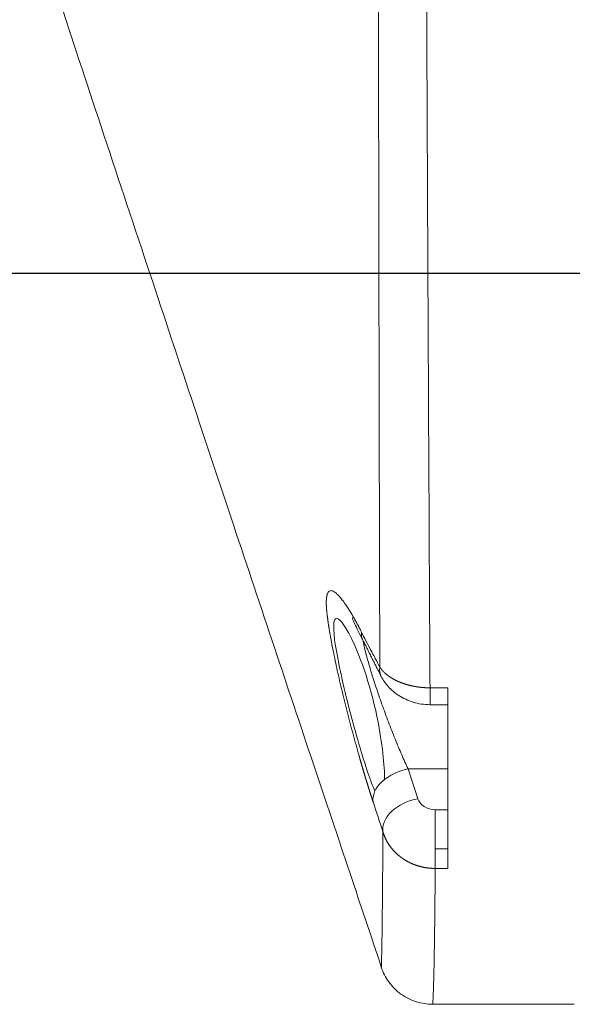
# Model space of a CAD drawing. Header units: millimetres. Extents: x 35469 to 44263, y -24881 to -16268.
# Tile 115 of 231: x 42759 to 42790, y -24133 to -24078. Entities that reach past the tile are written whole.
import ezdxf

# ---------------------------------------------------------------- set-up
doc = ezdxf.new("R2010")
doc.units = ezdxf.units.MM
doc.header["$LTSCALE"] = 0.3175
doc.layers.add('1轮廓实线层', color=7, linetype='Continuous', lineweight=18)
doc.layers.add('7标注层', color=4, linetype='Continuous', lineweight=13)
doc.styles.add('PC_TEXTSTYLE', font='ISOCP.SHX', dxfattribs={"width": 0.707, "bigfont": 'GBCBIG.SHX'})
doc.dimstyles.new('GB_LINEAR', dxfattribs={"dimtxt": 3.5, "dimasz": 3.5, "dimexe": 1, "dimexo": 0, "dimgap": 1.5, "dimtad": 1, "dimdsep": 46, "dimtxsty": 'PC_TEXTSTYLE', "dimcen": 0, "dimclrd": 256, "dimclrt": 3, "dimadec": 0, "dimazin": 2, "dimtp": 0.1, "dimtm": 0.1, "dimtfac": 0.71, "dimtdec": 3, "dimtmove": 0, "dimatfit": 3, "dimfxl": 1, "dimtfill": 1, "dimarcsym": 0})

# ---------------------------------------------------------------- blocks, each defined once
blk = doc.blocks.new('*D77')
at = {"layer": '7标注层', "color": 0, "lineweight": -2, "transparency": 16777216}
for p, q in [((42820.397, -23967.234), (42711.054, -23967.234)), ((42820.397, -24092.234), (42711.054, -24092.234))]:
    blk.add_line(p, q, dxfattribs=at)
at = {"layer": '7标注层', "lineweight": -2, "transparency": 16777216}
blk.add_line((42718.054, -24067.734), (42718.054, -23991.734), dxfattribs=at)
at = {"layer": '7标注层', "transparency": 16777216}
for points in [[(42722.137, -23991.734), (42713.971, -23991.734), (42718.054, -23967.234)], [(42713.971, -24067.734), (42722.137, -24067.734), (42718.054, -24092.234)]]:
    blk.add_solid(points, dxfattribs=at)
at = {"layer": 'Defpoints', "color": 0, "transparency": 16777216}
for p in [(42718.054, -23967.234), (42820.397, -23967.234), (42820.397, -24092.234)]:
    blk.add_point(p, dxfattribs=at)
at = {"layer": '7标注层', "color": 3, "transparency": 16777216, "insert": (42695.304, -24029.734), "char_height": 24.5, "attachment_point": 5, "rotation": 90, "style": 'PC_TEXTSTYLE', "bg_fill": 3, "box_fill_scale": 1.1, "bg_fill_color": 257, "bg_fill_transparency": 0}
blk.add_mtext('125', dxfattribs=at)

msp = doc.modelspace()

# ---------------------------------------------------------------- linework, layer by layer
at = {"layer": '1轮廓实线层'}
for p, q in [((42781.913, -24116.1), (42781.913, -24115.164)), ((42782.897, -24115.164), (42781.913, -24115.164)), ((42781.913, -24116.1), (42782.897, -24116.1)), ((42781.234, -24121.301), (42780.694, -24119.654)), ((42782.897, -24119.654), (42780.694, -24119.654)), ((42782.897, -24121.911), (42782.201, -24121.911)), ((42782.897, -24124.074), (42782.201, -24124.074)), ((42782.201, -24125.159), (42782.897, -24125.159)), ((42782.06, -24132.677), (42782.06, -24132.677))]:
    msp.add_line(p, q, dxfattribs=at)
for centre, major_axis, ratio, start_param, end_param in [((42779.994, -24111.654), (1.803, 0.865), 0.627728, 2.789964, 3.154587), ((42780.985, -24113.615), (-1.772, -0.927), 0.62116, 5.869306, 6.279882), ((42780.694, -24120.988), (-1.899, -0.626), 0.647406, 4.502049, 6.18106), ((42781.234, -24122.635), (-1.901, -0.621), 0.647751, 4.503856, 6.182664)]:
    msp.add_ellipse(centre, major_axis=major_axis, ratio=ratio, start_param=start_param, end_param=end_param, dxfattribs=at)
for points, knots in [([(42779.131, -24114.021), (42779.131, -24113.926), (42779.13, -24113.738), (42779.129, -24113.455), (42779.129, -24113.173), (42779.128, -24112.891), (42779.127, -24112.61), (42779.126, -24112.328), (42779.126, -24112.048), (42779.125, -24111.767), (42779.124, -24111.488), (42779.124, -24111.208), (42779.123, -24110.929), (42779.122, -24110.65), (42779.121, -24110.372), (42779.121, -24110.094), (42779.12, -24109.817), (42779.119, -24109.539), (42779.119, -24109.263), (42779.118, -24108.986), (42779.117, -24108.711), (42779.117, -24108.435), (42779.116, -24108.16), (42779.115, -24107.885), (42779.115, -24107.611), (42779.114, -24107.337), (42779.113, -24107.064), (42779.113, -24106.791), (42779.112, -24106.518), (42779.111, -24106.246), (42779.111, -24105.974), (42779.11, -24105.702), (42779.109, -24105.431), (42779.109, -24105.161), (42779.108, -24104.891), (42779.107, -24104.621), (42779.107, -24104.351), (42779.106, -24104.082), (42779.105, -24103.814), (42779.105, -24103.546), (42779.104, -24103.278), (42779.104, -24103.011), (42779.103, -24102.744), (42779.102, -24102.477), (42779.102, -24102.211), (42779.101, -24101.946), (42779.101, -24101.68), (42779.1, -24101.416), (42779.099, -24101.151), (42779.099, -24100.887), (42779.098, -24100.624), (42779.098, -24100.361), (42779.097, -24100.098), (42779.097, -24099.836), (42779.096, -24099.574), (42779.095, -24099.312), (42779.095, -24099.051), (42779.094, -24098.791), (42779.094, -24098.531), (42779.093, -24098.271), (42779.093, -24098.011), (42779.092, -24097.753), (42779.092, -24097.494), (42779.091, -24097.236), (42779.09, -24096.979), (42779.09, -24096.721), (42779.089, -24096.465), (42779.089, -24096.208), (42779.088, -24095.952), (42779.088, -24095.697), (42779.087, -24095.442), (42779.087, -24095.187), (42779.086, -24094.933), (42779.086, -24094.679), (42779.085, -24094.426), (42779.085, -24094.173), (42779.084, -24093.921), (42779.084, -24093.669), (42779.083, -24093.417), (42779.083, -24093.166), (42779.082, -24092.916), (42779.082, -24092.665), (42779.081, -24092.416), (42779.081, -24092.166), (42779.08, -24091.917), (42779.08, -24091.669), (42779.079, -24091.421), (42779.079, -24091.173), (42779.079, -24090.926), (42779.078, -24090.679), (42779.078, -24090.433), (42779.077, -24090.187), (42779.077, -24089.942), (42779.076, -24089.697), (42779.076, -24089.453), (42779.075, -24089.208), (42779.075, -24088.965), (42779.075, -24088.722), (42779.074, -24088.479), (42779.074, -24088.237), (42779.073, -24087.995), (42779.073, -24087.754), (42779.073, -24087.513), (42779.072, -24087.272), (42779.072, -24087.032), (42779.071, -24086.793), (42779.071, -24086.554), (42779.071, -24086.315), (42779.07, -24086.012), (42779.069, -24085.645), (42779.069, -24085.211), (42779.068, -24084.774), (42779.067, -24084.336), (42779.067, -24083.895), (42779.066, -24083.451), (42779.065, -24083.005), (42779.065, -24082.557), (42779.064, -24082.106), (42779.063, -24081.652), (42779.063, -24081.197), (42779.062, -24080.738), (42779.062, -24080.277), (42779.061, -24079.814), (42779.06, -24079.349), (42779.06, -24078.88), (42779.059, -24078.41), (42779.058, -24077.936), (42779.058, -24077.461), (42779.057, -24076.983), (42779.057, -24076.502), (42779.056, -24076.019), (42779.055, -24075.533), (42779.055, -24075.044), (42779.054, -24074.554), (42779.054, -24074.06), (42779.053, -24073.564), (42779.053, -24073.066), (42779.052, -24072.565), (42779.051, -24072.061), (42779.051, -24071.555), (42779.05, -24071.046), (42779.05, -24070.535), (42779.049, -24070.022), (42779.049, -24069.507), (42779.048, -24068.99), (42779.048, -24068.47), (42779.047, -24067.948), (42779.047, -24067.424), (42779.046, -24066.898), (42779.046, -24066.369), (42779.045, -24065.839), (42779.045, -24065.305), (42779.044, -24064.77), (42779.044, -24064.232), (42779.043, -24063.692), (42779.043, -24063.15), (42779.042, -24062.605), (42779.042, -24062.058), (42779.042, -24061.508), (42779.041, -24060.956), (42779.041, -24060.402), (42779.04, -24059.845), (42779.04, -24059.285), (42779.039, -24058.724), (42779.039, -24058.159), (42779.039, -24057.592), (42779.038, -24057.213), (42779.038, -24057.023)], [0, 0, 0, 0, 0.005195, 0.01038, 0.015555, 0.02072, 0.025875, 0.03102, 0.036156, 0.041282, 0.046398, 0.051504, 0.0566, 0.061686, 0.066763, 0.07183, 0.076887, 0.081934, 0.086972, 0.091999, 0.097017, 0.102026, 0.107024, 0.112013, 0.116992, 0.121961, 0.12692, 0.13187, 0.13681, 0.14174, 0.146661, 0.151572, 0.156473, 0.161364, 0.166246, 0.171118, 0.17598, 0.180833, 0.185676, 0.19051, 0.195333, 0.200147, 0.204952, 0.209746, 0.214532, 0.219307, 0.224073, 0.228829, 0.233576, 0.238313, 0.24304, 0.247758, 0.252466, 0.257164, 0.261853, 0.266532, 0.271202, 0.275862, 0.280513, 0.285154, 0.289785, 0.294407, 0.299019, 0.303622, 0.308215, 0.312798, 0.317372, 0.321937, 0.326491, 0.331037, 0.335573, 0.340099, 0.344616, 0.349123, 0.35362, 0.358109, 0.362587, 0.367056, 0.371516, 0.375966, 0.380406, 0.384838, 0.389259, 0.393671, 0.398074, 0.402467, 0.40685, 0.411224, 0.415589, 0.419944, 0.42429, 0.428626, 0.432953, 0.43727, 0.441578, 0.445876, 0.450165, 0.454444, 0.458714, 0.462975, 0.467226, 0.471467, 0.475699, 0.479922, 0.484135, 0.488339, 0.492533, 0.496718, 0.500894, 0.508453, 0.51605, 0.523684, 0.531356, 0.539065, 0.546812, 0.554596, 0.562418, 0.570278, 0.578175, 0.58611, 0.594082, 0.602093, 0.610141, 0.618226, 0.62635, 0.634511, 0.64271, 0.650947, 0.659222, 0.667535, 0.675886, 0.684275, 0.692702, 0.701167, 0.70967, 0.718211, 0.726791, 0.735408, 0.744064, 0.752758, 0.76149, 0.770253, 0.779047, 0.787873, 0.796731, 0.80562, 0.814541, 0.823494, 0.83248, 0.841498, 0.850549, 0.859632, 0.868749, 0.8779, 0.887083, 0.896301, 0.905553, 0.914839, 0.924159, 0.933514, 0.942905, 0.952331, 0.961792, 0.97129, 0.980823, 0.990393, 1, 1, 1, 1]), ([(42781.913, -24115.164), (42781.912, -24114.967), (42781.911, -24114.77), (42781.905, -24113.706), (42781.9, -24112.836), (42781.877, -24108.477), (42781.858, -24104.959), (42781.835, -24100.522), (42781.831, -24099.632), (42781.822, -24097.85), (42781.817, -24096.957), (42781.804, -24094.275), (42781.795, -24092.48), (42781.769, -24087.078), (42781.753, -24083.451), (42781.731, -24077.975), (42781.724, -24076.143), (42781.714, -24073.387), (42781.711, -24072.466), (42781.704, -24070.623), (42781.701, -24069.699), (42781.686, -24065.125), (42781.674, -24061.452), (42781.664, -24057.755)], [0, 0, 0, 0, 0.010721, 0.010721, 0.057953, 0.057953, 0.246883, 0.246883, 0.294115, 0.294115, 0.341347, 0.341347, 0.435812, 0.435812, 0.624741, 0.624741, 0.719206, 0.719206, 0.766438, 0.766438, 0.81367, 0.81367, 1, 1, 1, 1]), ([(42761.283, -24076.824), (42762.081, -24079.239), (42763.723, -24084.2), (42766.197, -24091.65), (42768.653, -24099.031), (42771.009, -24106.102), (42773.269, -24112.866), (42775.43, -24119.317), (42777.423, -24125.254), (42778.649, -24128.915), (42779.213, -24130.6)], [0, 0, 0, 0, 0.135645, 0.277227, 0.411767, 0.539976, 0.662772, 0.781372, 0.897362, 1, 1, 1, 1]), ([(42776.196, -24110.959), (42776.196, -24110.952), (42776.194, -24110.938), (42776.192, -24110.916), (42776.19, -24110.895), (42776.188, -24110.873), (42776.186, -24110.853), (42776.185, -24110.832), (42776.183, -24110.811), (42776.181, -24110.791), (42776.18, -24110.771), (42776.178, -24110.751), (42776.177, -24110.731), (42776.176, -24110.712), (42776.174, -24110.693), (42776.173, -24110.674), (42776.172, -24110.655), (42776.171, -24110.636), (42776.17, -24110.618), (42776.17, -24110.599), (42776.169, -24110.581), (42776.168, -24110.564), (42776.168, -24110.546), (42776.167, -24110.529), (42776.167, -24110.512), (42776.167, -24110.495), (42776.167, -24110.478), (42776.166, -24110.461), (42776.166, -24110.445), (42776.166, -24110.429), (42776.167, -24110.413), (42776.167, -24110.397), (42776.167, -24110.382), (42776.167, -24110.366), (42776.168, -24110.351), (42776.168, -24110.336), (42776.169, -24110.321), (42776.17, -24110.307), (42776.17, -24110.293), (42776.171, -24110.278), (42776.172, -24110.265), (42776.173, -24110.251), (42776.174, -24110.237), (42776.176, -24110.224), (42776.177, -24110.211), (42776.178, -24110.198), (42776.18, -24110.185), (42776.181, -24110.173), (42776.183, -24110.16), (42776.185, -24110.148), (42776.186, -24110.136), (42776.188, -24110.125), (42776.19, -24110.113), (42776.192, -24110.102), (42776.194, -24110.091), (42776.196, -24110.08), (42776.199, -24110.069), (42776.201, -24110.058), (42776.203, -24110.048), (42776.206, -24110.038), (42776.209, -24110.028), (42776.211, -24110.018), (42776.214, -24110.008), (42776.217, -24109.999), (42776.22, -24109.99), (42776.223, -24109.981), (42776.226, -24109.972), (42776.242, -24109.928), (42776.275, -24109.863), (42776.337, -24109.804), (42776.412, -24109.782), (42776.5, -24109.795), (42776.585, -24109.838), (42776.662, -24109.891), (42776.725, -24109.943), (42776.792, -24110.006), (42776.862, -24110.078), (42776.935, -24110.161), (42777.012, -24110.254), (42777.093, -24110.357), (42777.177, -24110.471), (42777.243, -24110.567), (42777.291, -24110.637), (42777.318, -24110.677), (42777.345, -24110.718), (42777.373, -24110.761), (42777.401, -24110.803), (42777.428, -24110.847), (42777.457, -24110.891), (42777.485, -24110.937), (42777.513, -24110.982), (42777.542, -24111.029), (42777.57, -24111.077), (42777.599, -24111.125), (42777.628, -24111.174), (42777.657, -24111.224), (42777.687, -24111.275), (42777.716, -24111.327), (42777.746, -24111.379), (42777.775, -24111.433), (42777.805, -24111.487), (42777.835, -24111.542), (42777.866, -24111.598), (42777.896, -24111.654), (42777.927, -24111.712), (42777.958, -24111.771), (42777.988, -24111.83), (42778.02, -24111.89), (42778.051, -24111.951), (42778.082, -24112.014), (42778.103, -24112.056), (42778.114, -24112.077)], [0, 0, 0, 0, 0.003852, 0.007698, 0.011541, 0.015379, 0.019213, 0.023043, 0.02687, 0.030692, 0.034511, 0.038327, 0.042139, 0.045948, 0.049754, 0.053558, 0.057359, 0.061157, 0.064953, 0.068746, 0.072538, 0.076327, 0.080115, 0.083901, 0.087686, 0.09147, 0.095252, 0.099033, 0.102813, 0.106592, 0.110371, 0.114149, 0.117927, 0.121705, 0.125482, 0.12926, 0.133038, 0.136816, 0.140595, 0.144374, 0.148154, 0.151935, 0.155717, 0.159501, 0.163285, 0.167071, 0.170859, 0.174648, 0.178439, 0.182233, 0.186028, 0.189825, 0.193625, 0.197427, 0.201232, 0.20504, 0.20885, 0.212664, 0.216481, 0.2203, 0.224124, 0.22795, 0.23178, 0.235614, 0.239452, 0.243294, 0.24714, 0.25099, 0.301063, 0.350739, 0.400243, 0.449816, 0.499697, 0.526825, 0.553986, 0.58122, 0.608565, 0.63606, 0.663744, 0.691655, 0.719831, 0.74831, 0.757008, 0.765689, 0.774356, 0.78301, 0.791653, 0.800286, 0.80891, 0.817529, 0.826142, 0.834752, 0.843361, 0.85197, 0.86058, 0.869195, 0.877814, 0.886441, 0.895076, 0.903722, 0.91238, 0.921051, 0.929738, 0.938443, 0.947166, 0.95591, 0.964676, 0.973467, 0.982283, 0.991127, 1, 1, 1, 1]), ([(42778.763, -24121.485), (42778.76, -24121.475), (42778.753, -24121.455), (42778.743, -24121.425), (42778.733, -24121.395), (42778.723, -24121.364), (42778.713, -24121.334), (42778.703, -24121.303), (42778.693, -24121.273), (42778.683, -24121.242), (42778.673, -24121.211), (42778.663, -24121.18), (42778.653, -24121.148), (42778.643, -24121.117), (42778.633, -24121.086), (42778.623, -24121.054), (42778.613, -24121.023), (42778.603, -24120.991), (42778.593, -24120.959), (42778.583, -24120.927), (42778.572, -24120.895), (42778.562, -24120.863), (42778.552, -24120.83), (42778.542, -24120.798), (42778.532, -24120.765), (42778.521, -24120.733), (42778.511, -24120.7), (42778.501, -24120.667), (42778.49, -24120.634), (42778.48, -24120.601), (42778.47, -24120.567), (42778.459, -24120.534), (42778.449, -24120.501), (42778.439, -24120.467), (42778.428, -24120.433), (42778.418, -24120.399), (42778.408, -24120.366), (42778.397, -24120.331), (42778.387, -24120.297), (42778.376, -24120.263), (42778.366, -24120.229), (42778.355, -24120.194), (42778.345, -24120.16), (42778.334, -24120.125), (42778.324, -24120.09), (42778.313, -24120.055), (42778.303, -24120.02), (42778.292, -24119.985), (42778.281, -24119.949), (42778.271, -24119.914), (42778.26, -24119.878), (42778.25, -24119.843), (42778.239, -24119.807), (42778.228, -24119.771), (42778.218, -24119.735), (42778.207, -24119.699), (42778.196, -24119.663), (42778.185, -24119.627), (42778.175, -24119.59), (42778.164, -24119.553), (42778.153, -24119.517), (42778.142, -24119.48), (42778.132, -24119.443), (42778.121, -24119.406), (42778.11, -24119.369), (42778.099, -24119.332), (42778.088, -24119.294), (42778.077, -24119.257), (42778.066, -24119.219), (42778.056, -24119.181), (42778.045, -24119.144), (42778.034, -24119.106), (42778.023, -24119.068), (42778.012, -24119.029), (42778.001, -24118.991), (42777.99, -24118.953), (42777.927, -24118.734), (42777.814, -24118.332), (42777.652, -24117.741), (42777.493, -24117.148), (42777.338, -24116.553), (42777.188, -24115.955), (42777.042, -24115.36), (42776.904, -24114.775), (42776.776, -24114.209), (42776.657, -24113.663), (42776.57, -24113.238), (42776.508, -24112.925), (42776.468, -24112.716), (42776.43, -24112.512), (42776.395, -24112.314), (42776.361, -24112.122), (42776.338, -24111.978), (42776.322, -24111.879), (42776.313, -24111.823), (42776.304, -24111.768), (42776.296, -24111.713), (42776.287, -24111.66), (42776.279, -24111.607), (42776.272, -24111.555), (42776.264, -24111.504), (42776.257, -24111.454), (42776.25, -24111.405), (42776.244, -24111.356), (42776.238, -24111.309), (42776.231, -24111.262), (42776.226, -24111.216), (42776.22, -24111.171), (42776.215, -24111.127), (42776.21, -24111.084), (42776.205, -24111.041), (42776.201, -24111), (42776.198, -24110.973), (42776.196, -24110.959)], [0, 0, 0, 0, 0.003357, 0.006711, 0.010061, 0.013408, 0.016752, 0.020093, 0.02343, 0.026766, 0.030098, 0.033428, 0.036755, 0.04008, 0.043402, 0.046723, 0.050041, 0.053357, 0.056672, 0.059985, 0.063296, 0.066605, 0.069913, 0.07322, 0.076526, 0.07983, 0.083134, 0.086436, 0.089738, 0.093039, 0.09634, 0.09964, 0.10294, 0.10624, 0.109539, 0.112838, 0.116138, 0.119438, 0.122738, 0.126038, 0.129339, 0.132641, 0.135943, 0.139247, 0.142551, 0.145856, 0.149163, 0.152471, 0.15578, 0.159091, 0.162403, 0.165717, 0.169033, 0.172351, 0.175671, 0.178993, 0.182317, 0.185644, 0.188973, 0.192305, 0.19564, 0.198977, 0.202317, 0.205661, 0.209007, 0.212357, 0.215709, 0.219066, 0.222426, 0.225789, 0.229156, 0.232528, 0.235903, 0.239282, 0.242665, 0.246053, 0.249444, 0.300509, 0.350706, 0.400417, 0.450028, 0.499917, 0.550789, 0.600807, 0.650358, 0.699831, 0.74961, 0.770624, 0.79155, 0.812417, 0.833253, 0.854088, 0.874951, 0.881474, 0.887964, 0.894422, 0.900847, 0.907241, 0.913605, 0.919939, 0.926245, 0.932522, 0.938773, 0.944998, 0.951198, 0.957373, 0.963525, 0.969655, 0.975763, 0.98185, 0.987918, 0.993968, 1, 1, 1, 1]), ([(42778.861, -24120.881), (42778.748, -24120.634), (42778.618, -24120.291), (42778.165, -24118.958), (42777.791, -24117.682), (42777.127, -24115.109), (42776.835, -24113.796), (42776.526, -24111.888), (42776.538, -24111.323), (42776.933, -24111.318), (42777.306, -24111.858), (42778.111, -24113.634), (42778.538, -24114.873), (42779.154, -24117.476), (42779.335, -24118.813), (42779.391, -24119.942), (42779.396, -24120.093), (42779.397, -24120.233)], [0, 0, 0, 0, 0.069652, 0.069652, 0.220468, 0.220468, 0.371285, 0.371285, 0.522101, 0.522101, 0.672917, 0.672917, 0.823733, 0.823733, 0.97455, 0.97455, 1, 1, 1, 1]), ([(42777.63, -24111.283), (42777.628, -24111.286), (42777.603, -24111.331), (42777.734, -24111.605), (42777.994, -24112.148), (42778.197, -24112.534)], [0, 0, 0, 0, 0.032538, 0.472225, 1, 1, 1, 1]), ([(42778.811, -24113.412), (42778.802, -24113.394), (42778.792, -24113.376), (42778.771, -24113.338), (42778.76, -24113.318), (42778.705, -24113.217), (42778.661, -24113.136), (42778.444, -24112.73), (42778.277, -24112.404), (42778.114, -24112.077)], [0, 0, 0, 0, 0.040538, 0.040538, 0.086226, 0.086226, 0.268981, 0.268981, 1, 1, 1, 1]), ([(42780.694, -24119.654), (42780.581, -24119.409), (42780.464, -24119.148), (42780.285, -24118.731), (42780.225, -24118.589), (42780.103, -24118.295), (42780.04, -24118.144), (42779.855, -24117.685), (42779.732, -24117.372), (42779.489, -24116.734), (42779.367, -24116.405), (42779.135, -24115.757), (42779.024, -24115.436), (42778.866, -24114.961), (42778.815, -24114.802), (42778.716, -24114.492), (42778.669, -24114.34), (42778.536, -24113.895), (42778.455, -24113.613), (42778.35, -24113.211), (42778.318, -24113.081), (42778.259, -24112.835), (42778.233, -24112.718), (42778.207, -24112.59), (42778.203, -24112.574), (42778.2, -24112.558)], [0, 0, 0, 0, 0.123858, 0.123858, 0.185788, 0.185788, 0.247717, 0.247717, 0.371575, 0.371575, 0.495434, 0.495434, 0.619292, 0.619292, 0.681221, 0.681221, 0.743151, 0.743151, 0.867009, 0.867009, 0.928938, 0.928938, 0.990867, 0.990867, 1, 1, 1, 1]), ([(42779.131, -24114.021), (42779.047, -24113.861), (42778.963, -24113.701), (42778.858, -24113.5), (42778.836, -24113.46), (42778.814, -24113.416), (42778.813, -24113.414), (42778.811, -24113.412)], [0, 0, 0, 0, 0.787054, 0.787054, 0.988637, 0.988637, 1, 1, 1, 1]), ([(42779.131, -24114.021), (42779.134, -24114.026), (42779.141, -24114.036), (42779.152, -24114.052), (42779.163, -24114.068), (42779.175, -24114.083), (42779.186, -24114.099), (42779.198, -24114.114), (42779.21, -24114.13), (42779.222, -24114.145), (42779.235, -24114.16), (42779.247, -24114.175), (42779.26, -24114.19), (42779.273, -24114.205), (42779.287, -24114.22), (42779.3, -24114.235), (42779.314, -24114.25), (42779.328, -24114.264), (42779.342, -24114.279), (42779.357, -24114.293), (42779.372, -24114.308), (42779.387, -24114.322), (42779.402, -24114.336), (42779.417, -24114.35), (42779.433, -24114.364), (42779.448, -24114.378), (42779.464, -24114.392), (42779.48, -24114.405), (42779.497, -24114.419), (42779.513, -24114.432), (42779.53, -24114.446), (42779.547, -24114.459), (42779.564, -24114.472), (42779.581, -24114.485), (42779.598, -24114.498), (42779.616, -24114.511), (42779.634, -24114.524), (42779.651, -24114.536), (42779.67, -24114.549), (42779.688, -24114.561), (42779.706, -24114.573), (42779.725, -24114.585), (42779.743, -24114.597), (42779.762, -24114.609), (42779.781, -24114.621), (42779.8, -24114.632), (42779.819, -24114.644), (42779.839, -24114.655), (42779.858, -24114.666), (42779.878, -24114.677), (42779.898, -24114.688), (42779.918, -24114.699), (42779.938, -24114.71), (42779.958, -24114.72), (42779.978, -24114.731), (42779.998, -24114.741), (42780.019, -24114.751), (42780.039, -24114.761), (42780.06, -24114.771), (42780.081, -24114.781), (42780.101, -24114.791), (42780.122, -24114.8), (42780.143, -24114.81), (42780.164, -24114.819), (42780.185, -24114.828), (42780.206, -24114.837), (42780.228, -24114.846), (42780.249, -24114.855), (42780.27, -24114.863), (42780.292, -24114.872), (42780.313, -24114.88), (42780.335, -24114.888), (42780.356, -24114.896), (42780.378, -24114.904), (42780.4, -24114.912), (42780.421, -24114.919), (42780.443, -24114.927), (42780.465, -24114.934), (42780.487, -24114.942), (42780.508, -24114.949), (42780.53, -24114.956), (42780.552, -24114.963), (42780.574, -24114.969), (42780.596, -24114.976), (42780.618, -24114.982), (42780.64, -24114.989), (42780.662, -24114.995), (42780.683, -24115.001), (42780.705, -24115.007), (42780.727, -24115.013), (42780.749, -24115.019), (42780.771, -24115.024), (42780.793, -24115.03), (42780.815, -24115.035), (42780.837, -24115.04), (42780.858, -24115.045), (42780.88, -24115.05), (42780.902, -24115.055), (42780.924, -24115.06), (42780.945, -24115.065), (42780.967, -24115.069), (42780.989, -24115.074), (42781.01, -24115.078), (42781.032, -24115.082), (42781.053, -24115.086), (42781.075, -24115.09), (42781.096, -24115.094), (42781.117, -24115.097), (42781.139, -24115.101), (42781.16, -24115.104), (42781.181, -24115.108), (42781.202, -24115.111), (42781.223, -24115.114), (42781.245, -24115.117), (42781.265, -24115.12), (42781.286, -24115.123), (42781.307, -24115.126), (42781.328, -24115.128), (42781.349, -24115.131), (42781.369, -24115.133), (42781.39, -24115.136), (42781.41, -24115.138), (42781.431, -24115.14), (42781.451, -24115.142), (42781.471, -24115.144), (42781.492, -24115.146), (42781.512, -24115.147), (42781.532, -24115.149), (42781.552, -24115.151), (42781.571, -24115.152), (42781.591, -24115.153), (42781.611, -24115.155), (42781.63, -24115.156), (42781.65, -24115.157), (42781.669, -24115.158), (42781.689, -24115.159), (42781.708, -24115.16), (42781.727, -24115.161), (42781.746, -24115.161), (42781.765, -24115.162), (42781.784, -24115.162), (42781.803, -24115.163), (42781.821, -24115.163), (42781.84, -24115.163), (42781.858, -24115.164), (42781.877, -24115.164), (42781.895, -24115.164), (42781.907, -24115.164), (42781.913, -24115.164)], [0, 0, 0, 0, 0.007838, 0.015679, 0.023523, 0.031368, 0.039215, 0.047062, 0.054911, 0.06276, 0.070609, 0.078457, 0.086304, 0.09415, 0.101994, 0.109837, 0.117676, 0.125513, 0.133346, 0.141176, 0.149001, 0.156822, 0.164638, 0.172449, 0.180254, 0.188052, 0.195844, 0.203629, 0.211407, 0.219177, 0.226939, 0.234693, 0.242437, 0.250173, 0.257898, 0.265614, 0.273319, 0.281013, 0.288696, 0.296368, 0.304027, 0.311674, 0.319309, 0.326931, 0.334539, 0.342134, 0.349714, 0.35728, 0.364831, 0.372368, 0.379888, 0.387393, 0.394882, 0.402355, 0.409811, 0.417249, 0.42467, 0.432074, 0.43946, 0.446827, 0.454176, 0.461506, 0.468816, 0.476108, 0.483379, 0.490631, 0.497862, 0.505073, 0.512262, 0.519431, 0.526579, 0.533705, 0.540809, 0.547891, 0.554951, 0.561988, 0.569002, 0.575994, 0.582962, 0.589907, 0.596829, 0.603726, 0.6106, 0.61745, 0.624275, 0.631075, 0.637851, 0.644602, 0.651327, 0.658028, 0.664703, 0.671353, 0.677976, 0.684574, 0.691146, 0.697692, 0.704211, 0.710705, 0.717171, 0.723611, 0.730024, 0.73641, 0.74277, 0.749102, 0.755407, 0.761685, 0.767935, 0.774158, 0.780353, 0.786521, 0.792661, 0.798773, 0.804857, 0.810913, 0.816942, 0.822942, 0.828915, 0.834859, 0.840775, 0.846663, 0.852522, 0.858354, 0.864157, 0.869931, 0.875677, 0.881395, 0.887085, 0.892746, 0.898378, 0.903983, 0.909558, 0.915106, 0.920624, 0.926115, 0.931577, 0.93701, 0.942415, 0.947792, 0.95314, 0.95846, 0.963751, 0.969014, 0.974249, 0.979456, 0.984634, 0.989784, 0.994906, 1, 1, 1, 1]), ([(42779.21, -24114.537), (42779.316, -24114.737), (42779.586, -24115.127), (42780.179, -24115.633), (42780.991, -24116.008), (42781.587, -24116.097), (42781.913, -24116.1)], [0, 0, 0, 0, 0.211895, 0.450794, 0.71476, 1, 1, 1, 1]), ([(42782.897, -24125.159), (42782.897, -24125.131), (42782.897, -24125.104), (42782.897, -24124.999), (42782.897, -24124.834), (42782.897, -24124.554), (42782.897, -24124.241), (42782.897, -24124.011), (42782.897, -24123.529), (42782.897, -24122.71), (42782.897, -24121.216), (42782.897, -24119.488), (42782.897, -24118.203), (42782.897, -24116.745), (42782.897, -24115.955), (42782.897, -24115.164)], [0, 0, 0, 0, 0.018259, 0.018259, 0.068548, 0.118836, 0.169125, 0.219414, 0.219414, 0.370133, 0.520852, 0.671572, 0.822291, 0.822291, 1, 1, 1, 1]), ([(42782.201, -24125.159), (42782.201, -24125.139), (42782.201, -24125.114), (42782.201, -24125.056), (42782.201, -24125.023), (42782.201, -24124.945), (42782.201, -24124.902), (42782.201, -24124.805), (42782.201, -24124.751), (42782.201, -24124.634), (42782.201, -24124.57), (42782.201, -24124.433), (42782.201, -24124.361), (42782.201, -24124.207), (42782.201, -24124.127), (42782.201, -24123.96), (42782.201, -24123.874), (42782.201, -24123.697), (42782.201, -24123.608), (42782.201, -24123.427), (42782.201, -24123.337), (42782.201, -24123.157), (42782.201, -24123.068), (42782.201, -24122.894), (42782.201, -24122.809), (42782.201, -24122.645), (42782.201, -24122.566), (42782.201, -24122.414), (42782.201, -24122.342), (42782.201, -24122.205), (42782.201, -24122.141), (42782.201, -24122.02), (42782.201, -24121.964), (42782.201, -24121.911)], [0, 0, 0, 0, 0.0625, 0.0625, 0.125, 0.125, 0.1875, 0.1875, 0.25, 0.25, 0.3125, 0.3125, 0.375, 0.375, 0.4375, 0.4375, 0.5, 0.5, 0.5625, 0.5625, 0.625, 0.625, 0.6875, 0.6875, 0.75, 0.75, 0.8125, 0.8125, 0.875, 0.875, 0.9375, 0.9375, 1, 1, 1, 1]), ([(42779.213, -24130.625), (42779.214, -24130.627), (42779.216, -24130.614), (42779.219, -24130.54), (42779.223, -24130.417), (42779.228, -24130.24), (42779.232, -24130.072), (42779.234, -24129.95), (42779.235, -24129.895), (42779.237, -24129.832), (42779.238, -24129.76), (42779.24, -24129.678), (42779.242, -24129.586), (42779.244, -24129.481), (42779.246, -24129.364), (42779.248, -24129.233), (42779.251, -24129.086), (42779.253, -24128.924), (42779.256, -24128.744), (42779.258, -24128.594), (42779.26, -24128.475), (42779.261, -24128.383), (42779.262, -24128.263), (42779.264, -24128.112), (42779.266, -24127.928), (42779.269, -24127.707), (42779.271, -24127.446), (42779.274, -24127.142), (42779.278, -24126.822), (42779.28, -24126.494), (42779.283, -24126.166), (42779.286, -24125.809), (42779.288, -24125.523), (42779.29, -24125.324), (42779.29, -24125.223), (42779.291, -24125.121), (42779.292, -24125.018), (42779.292, -24124.914), (42779.293, -24124.81), (42779.294, -24124.704), (42779.294, -24124.598), (42779.295, -24124.49), (42779.296, -24124.382), (42779.296, -24124.272), (42779.297, -24124.162), (42779.298, -24124.051), (42779.298, -24123.939), (42779.299, -24123.826), (42779.3, -24123.712), (42779.3, -24123.597), (42779.301, -24123.482), (42779.301, -24123.365), (42779.302, -24123.248), (42779.302, -24123.169), (42779.303, -24123.129)], [0, 0, 0, 0, 0.060571, 0.117238, 0.17469, 0.232931, 0.291965, 0.302524, 0.31432, 0.327356, 0.341631, 0.357146, 0.373902, 0.3919, 0.411141, 0.431627, 0.453363, 0.476386, 0.500706, 0.526328, 0.534311, 0.54548, 0.559841, 0.577406, 0.598184, 0.622187, 0.649425, 0.679906, 0.713637, 0.741158, 0.770116, 0.800506, 0.832323, 0.840314, 0.848306, 0.856298, 0.86429, 0.872281, 0.880272, 0.888263, 0.896253, 0.904242, 0.91223, 0.920217, 0.928203, 0.936188, 0.944171, 0.952153, 0.960132, 0.96811, 0.976086, 0.98406, 0.992031, 1, 1, 1, 1]), ([(42782.201, -24125.159), (42782.192, -24125.159), (42782.173, -24125.159), (42782.145, -24125.159), (42782.117, -24125.158), (42782.089, -24125.157), (42782.061, -24125.156), (42782.033, -24125.155), (42782.005, -24125.153), (42781.976, -24125.151), (42781.948, -24125.149), (42781.92, -24125.147), (42781.891, -24125.144), (42781.863, -24125.142), (42781.834, -24125.139), (42781.805, -24125.135), (42781.777, -24125.132), (42781.748, -24125.128), (42781.719, -24125.124), (42781.691, -24125.119), (42781.662, -24125.115), (42781.633, -24125.11), (42781.604, -24125.104), (42781.575, -24125.099), (42781.547, -24125.093), (42781.518, -24125.087), (42781.489, -24125.081), (42781.46, -24125.074), (42781.431, -24125.067), (42781.403, -24125.06), (42781.374, -24125.053), (42781.345, -24125.045), (42781.316, -24125.037), (42781.288, -24125.029), (42781.259, -24125.021), (42781.231, -24125.012), (42781.202, -24125.003), (42781.174, -24124.994), (42781.145, -24124.984), (42781.117, -24124.974), (42781.089, -24124.964), (42781.06, -24124.953), (42781.032, -24124.943), (42781.004, -24124.932), (42780.976, -24124.921), (42780.949, -24124.909), (42780.921, -24124.897), (42780.893, -24124.885), (42780.866, -24124.873), (42780.838, -24124.86), (42780.811, -24124.847), (42780.784, -24124.834), (42780.757, -24124.821), (42780.73, -24124.807), (42780.703, -24124.793), (42780.676, -24124.779), (42780.65, -24124.764), (42780.623, -24124.75), (42780.597, -24124.735), (42780.571, -24124.72), (42780.545, -24124.704), (42780.52, -24124.688), (42780.494, -24124.672), (42780.469, -24124.656), (42780.443, -24124.64), (42780.418, -24124.623), (42780.394, -24124.606), (42780.37, -24124.59), (42780.347, -24124.573), (42780.325, -24124.557), (42780.302, -24124.541), (42780.279, -24124.523), (42780.256, -24124.506), (42780.232, -24124.487), (42780.208, -24124.468), (42780.184, -24124.448), (42780.159, -24124.427), (42780.134, -24124.406), (42780.109, -24124.384), (42780.084, -24124.361), (42780.058, -24124.338), (42780.033, -24124.314), (42780.007, -24124.289), (42779.981, -24124.263), (42779.955, -24124.236), (42779.929, -24124.209), (42779.902, -24124.181), (42779.876, -24124.152), (42779.85, -24124.123), (42779.824, -24124.092), (42779.798, -24124.061), (42779.772, -24124.029), (42779.746, -24123.996), (42779.721, -24123.962), (42779.696, -24123.928), (42779.67, -24123.893), (42779.646, -24123.856), (42779.621, -24123.82), (42779.597, -24123.782), (42779.573, -24123.743), (42779.55, -24123.704), (42779.527, -24123.664), (42779.505, -24123.623), (42779.483, -24123.582), (42779.462, -24123.539), (42779.441, -24123.496), (42779.422, -24123.453), (42779.402, -24123.408), (42779.384, -24123.363), (42779.366, -24123.318), (42779.349, -24123.271), (42779.332, -24123.224), (42779.317, -24123.177), (42779.307, -24123.145), (42779.303, -24123.129)], [0, 0, 0, 0, 0.007045, 0.014112, 0.021201, 0.028312, 0.035444, 0.042597, 0.049771, 0.056966, 0.064181, 0.071417, 0.078673, 0.085948, 0.093244, 0.100558, 0.107892, 0.115245, 0.122616, 0.130006, 0.137414, 0.14484, 0.152283, 0.159744, 0.167221, 0.174715, 0.182226, 0.189753, 0.197295, 0.204853, 0.212426, 0.220014, 0.227617, 0.235233, 0.242864, 0.250508, 0.258165, 0.265835, 0.273518, 0.281213, 0.288919, 0.296637, 0.304366, 0.312106, 0.319857, 0.327617, 0.335387, 0.343166, 0.350954, 0.35875, 0.366555, 0.374367, 0.382186, 0.390013, 0.397846, 0.405685, 0.413531, 0.421381, 0.429237, 0.437097, 0.444961, 0.452829, 0.4607, 0.468575, 0.476452, 0.484331, 0.492212, 0.500095, 0.507122, 0.514337, 0.52174, 0.52933, 0.537107, 0.54507, 0.553218, 0.561552, 0.57007, 0.578772, 0.587656, 0.596722, 0.605969, 0.615396, 0.625001, 0.634783, 0.64474, 0.654873, 0.665178, 0.675654, 0.686299, 0.697112, 0.70809, 0.719232, 0.730534, 0.741996, 0.753614, 0.765386, 0.777309, 0.789381, 0.801598, 0.813957, 0.826456, 0.839091, 0.851859, 0.864756, 0.877779, 0.890924, 0.904187, 0.917564, 0.931052, 0.944646, 0.958342, 0.972136, 0.986024, 1, 1, 1, 1]), ([(42782.06, -24132.677), (42782.061, -24132.676), (42782.062, -24132.67), (42782.067, -24132.63), (42782.071, -24132.565), (42782.081, -24132.366), (42782.087, -24132.232), (42782.099, -24131.892), (42782.106, -24131.687), (42782.116, -24131.326), (42782.12, -24131.197), (42782.127, -24130.921), (42782.131, -24130.774), (42782.141, -24130.307), (42782.147, -24129.959), (42782.159, -24129.193), (42782.165, -24128.774), (42782.172, -24128.203), (42782.173, -24128.087), (42782.176, -24127.85), (42782.177, -24127.73), (42782.181, -24127.361), (42782.184, -24127.107), (42782.189, -24126.58), (42782.193, -24126.172), (42782.197, -24125.673), (42782.199, -24125.455), (42782.2, -24125.308), (42782.201, -24125.234), (42782.201, -24125.159)], [0, 0, 0, 0, 0.046649, 0.046649, 0.165818, 0.165818, 0.284987, 0.284987, 0.404156, 0.404156, 0.46374, 0.46374, 0.523324, 0.523324, 0.642493, 0.642493, 0.761662, 0.761662, 0.791454, 0.791454, 0.821247, 0.821247, 0.880831, 0.880831, 0.940416, 0.970208, 0.985104, 0.985104, 1, 1, 1, 1]), ([(42779.213, -24130.625), (42779.314, -24130.922), (42779.595, -24131.471), (42780.274, -24132.153), (42781.136, -24132.582), (42781.746, -24132.675), (42782.06, -24132.677)], [0, 0, 0, 0, 0.243929, 0.499862, 0.755867, 1, 1, 1, 1])]:
    msp.add_open_spline(points, degree=3, knots=knots, dxfattribs=at)
for points, degree in [([(42778.197, -24112.534), (42779.21, -24114.537)], 1), ([(42779.303, -24123.129), (42779.122, -24122.577), (42778.942, -24122.029), (42778.763, -24121.485)], 3), ([(42782.201, -24121.911), (42781.742, -24121.911), (42781.343, -24121.635), (42781.234, -24121.301)], 3), ([(42782.061, -24132.677), (42785.979, -24132.677), (42789.897, -24132.677)], 2)]:
    msp.add_open_spline(points, degree=degree, dxfattribs=at)

# ---------------------------------------------------------------- next in the draw order: dimensions: what is measured, and where the dimension line sits
at = {"layer": '7标注层'}
dim = msp.add_linear_dim(base=(42718.054, -23967.234), p1=(42820.397, -24092.234), p2=(42820.397, -23967.234), angle=90, dimstyle='GB_LINEAR', override={"dimscale": 7, "dimgap": 1.5, "dimtad": 1, "dimjust": 0, "dimdec": 2, "dimlfac": 1, "dimse1": 0, "dimse2": 0, "dimsd1": 0, "dimsd2": 0, "dimclrd": 256, "dimclre": 0, "dimtofl": 1}, dxfattribs=at)
dim.commit()
dim.dimension.update_dxf_attribs({"geometry": '*D77', "text_midpoint": (42695.304, -24029.734)})

doc.saveas('drawing.dxf')
